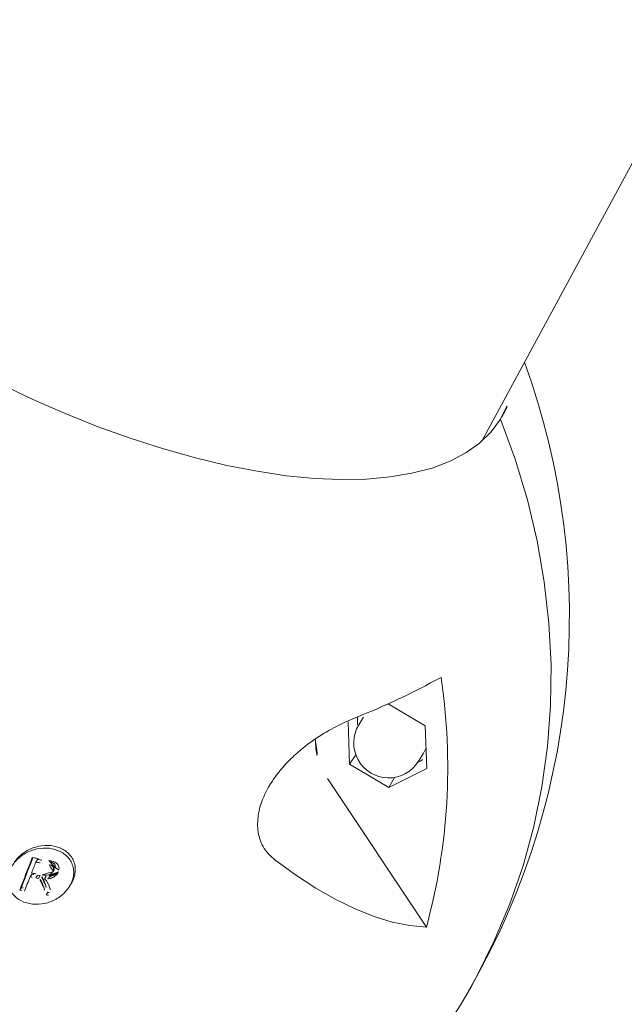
# Model space of a CAD drawing. Extents: x 5459245 to 5462690, y 5971016 to 5972523.
# Tile 116 of 198: x 5462453.514 to 5462453.595, y 5972212.2183 to 5972212.3503. Entities that reach past the tile are written whole.
import ezdxf

# ---------------------------------------------------------------- set-up
doc = ezdxf.new("R2010")
doc.units = 0
doc.layers.add('A_MAŁA ARCHITEKTURA', color=195, linetype='CONTINUOUS', lineweight=9)

# ---------------------------------------------------------------- blocks, each defined once
blk = doc.blocks.new('A$C43995eb0')
at = {"layer": 'A_MAŁA ARCHITEKTURA', "linetype": 'Continuous'}
for p, q in [((2293.32, 1160.2), (2305.05, 1181.08)), ((2286.09, 1171.44), (2281.1, 1168.68)), ((2290.69, 1168.08), (2286.09, 1171.44)), ((2285.71, 1170.03), (2284.48, 1170.12)), ((2281.1, 1168.68), (2280.72, 1162.89)), ((2290.69, 1168.08), (2289.13, 1168.14)), ((2290.29, 1161.98), (2290.69, 1168.08)), ((2285.3, 1159.22), (2290.29, 1161.98)), ((2290.29, 1161.98), (2288.77, 1162.14)), ((2283.79, 1160.77), (2285.02, 1160.68)), ((2243.63, 1158.06), (2179.42, 1159.51)), ((2321.94, 1136.01), (2321.52, 1136.04)), ((2321.22, 1133.14), (2320.8, 1133.17)), ((2322.58, 1132.57), (2322.69, 1132.98)), ((2322.69, 1132.98), (2323.14, 1133.57)), ((2323.97, 1133.77), (2324.39, 1133.74)), ((2322.16, 1132.6), (2322.58, 1132.57)), ((2322.46, 1131.85), (2322.55, 1131.49)), ((2322.46, 1131.85), (2322.89, 1131.82)), ((2322.89, 1131.82), (2322.97, 1131.46)), ((2320.68, 1130.54), (2321.11, 1130.51)), ((2322.55, 1131.49), (2322.97, 1131.46)), ((2322.78, 1130.76), (2323.2, 1130.73)), ((2325.03, 1130.34), (2325.45, 1130.31))]:
    blk.add_line(p, q, dxfattribs=at)
at = {"layer": 'A_MAŁA ARCHITEKTURA', "linetype": 'Continuous', "flags": 128}
for points in [[(2312.18, 1189.89), (2307.95, 1190.09), (2302.56, 1190.03), (2297.18, 1189.63), (2291.82, 1188.87), (2286.51, 1187.76), (2281.27, 1186.3), (2276.1, 1184.51), (2271.04, 1182.38), (2266.1, 1179.93), (2261.3, 1177.16), (2256.64, 1174.08), (2252.16, 1170.71), (2247.87, 1167.05), (2243.77, 1163.12), (2239.89, 1158.93)], [(2239.89, 1158.93), (2243.77, 1163.12), (2247.87, 1167.05), (2252.16, 1170.71), (2256.64, 1174.08), (2261.3, 1177.16), (2266.1, 1179.93), (2271.04, 1182.38), (2276.1, 1184.51), (2281.27, 1186.3), (2286.51, 1187.76), (2291.82, 1188.87), (2297.18, 1189.63), (2302.56, 1190.03), (2307.95, 1190.09), (2312.18, 1189.89)], [(2305.05, 1181.08), (2305.88, 1179), (2306.52, 1176.7), (2306.96, 1174.19), (2307.21, 1171.48), (2307.27, 1168.59), (2307.13, 1165.51), (2306.79, 1162.28), (2306.26, 1158.89)], [(2284.48, 1170.12), (2284.47, 1170.12), (2283.65, 1170.09)], [(2239.89, 1158.93), (2241.96, 1158.59), (2244.01, 1157.9), (2246.02, 1156.86), (2247.98, 1155.47), (2249.89, 1153.74), (2251.74, 1151.67), (2253.51, 1149.29), (2255.2, 1146.6), (2256.8, 1143.62), (2258.29, 1140.36), (2259.68, 1136.84), (2260.94, 1133.07), (2262.09, 1129.09), (2263.1, 1124.91), (2263.98, 1120.55), (2264.72, 1116.04), (2265.31, 1111.39), (2265.76, 1106.65), (2266.06, 1101.82), (2266.21, 1096.94)], [(2320.75, 1129.89), (2320.94, 1129.91), (2321.53, 1129.97), (2322.11, 1130.03), (2322.7, 1130.09), (2323.28, 1130.15), (2323.87, 1130.22), (2324.45, 1130.28), (2325.03, 1130.34)], [(2320.78, 1129.82), (2321.36, 1129.88), (2321.95, 1129.94), (2322.54, 1130), (2323.12, 1130.06), (2323.7, 1130.12), (2324.29, 1130.18), (2324.87, 1130.25), (2325.45, 1130.31)], [(2322.66, 1130.67), (2322.47, 1130.65), (2322.27, 1130.63), (2322.08, 1130.61), (2321.88, 1130.59), (2321.69, 1130.57), (2321.5, 1130.55), (2321.3, 1130.53), (2321.11, 1130.51)], [(2325.26, 1130.94), (2325, 1130.92), (2324.75, 1130.89), (2324.49, 1130.86), (2324.23, 1130.83), (2323.97, 1130.81), (2323.71, 1130.78), (2323.46, 1130.75), (2323.2, 1130.73)]]:
    blk.add_lwpolyline(points, dxfattribs=at)
at = {"layer": 'A_MAŁA ARCHITEKTURA', "linetype": 'Continuous'}
for centre, radius, start, end in [((2304.78, 1090.16), 100, 85.7556, 137.023), ((2304.78, 1090.16), 100, 34.0122, 85.7556), ((2321.87, 1101.04), 81.79, 101.865, 125.5347), ((2285.36, 1165.35), 4.69, 265.7556, 85.7556), ((2219.16, 1085.8), 98.66, 48.6156, 56.0002), ((2285.02, 1164.75), 9.46, 297.3429, 331.2629), ((2239.03, 1146.37), 12.59, 86.0569, 109.2112), ((2171.83, 1289.87), 217.54, 314.0713, 314.4374), ((2144.51, 1076.72), 188.31, 17.6378, 17.7851), ((2145.29, 1076.8), 187.94, 17.6377, 17.8935), ((2170.57, 1291.37), 219.93, 313.9513, 314.2282), ((2170.99, 1291.33), 219.93, 313.9513, 314.2282), ((2136.98, 1074.67), 191.89, 16.7015, 17.3664), ((2137.5, 1075.02), 191.41, 16.8607, 17.3368), ((2137.93, 1074.99), 191.41, 16.8607, 17.3368), ((2138.43, 1074.92), 192.48, 16.8359, 17.261), ((2137.6, 1074.86), 193.43, 16.7982, 17.0262), ((2138.02, 1074.82), 193.43, 16.7982, 17.0262), ((2137.16, 1074.33), 196.04, 16.6027, 16.7966), ((2137.58, 1074.29), 196.04, 16.6027, 16.7966)]:
    blk.add_arc(centre, radius, start, end, dxfattribs=at)
for points, knots in [([(2286.02, 1169.92), (2285.84, 1170.04), (2285.46, 1170.31), (2285.01, 1170.57), (2284.76, 1170.7)], [0, 0, 0, 0, 0.462177, 1, 1, 1, 1]), ([(2284.17, 1160.05), (2284.46, 1160.19), (2284.91, 1160.4), (2285.31, 1160.64), (2285.45, 1160.72)], [0, 0, 0, 0, 0.652932, 1, 1, 1, 1]), ([(2306.26, 1158.89), (2306.08, 1158.22), (2305.71, 1156.89), (2304.15, 1155.19), (2302.04, 1154.12), (2299.5, 1153.62), (2296.91, 1153.72), (2294.44, 1154.23), (2291.9, 1155.07), (2289.2, 1156.35), (2286.56, 1158.03), (2285.09, 1159.24), (2284.39, 1159.82)], [0, 0, 0, 0, 0.094019, 0.188841, 0.270931, 0.344624, 0.451218, 0.531644, 0.61223, 0.744947, 0.877933, 1, 1, 1, 1]), ([(2322.57, 1127.95), (2322.31, 1127.98), (2321.49, 1128.09), (2320.2, 1128.72), (2318.96, 1129.86), (2318.14, 1131.27), (2317.83, 1132.81), (2318.07, 1134.07), (2318.6, 1134.93), (2319.16, 1135.46), (2319.86, 1135.84), (2320.65, 1136.04), (2321.22, 1136.09), (2321.51, 1136.04), (2321.52, 1136.04)], [0, 0, 0, 0, 0.059331, 0.18452, 0.309654, 0.434604, 0.559261, 0.683714, 0.746188, 0.809031, 0.871625, 0.934498, 0.997499, 1, 1, 1, 1]), ([(2325.34, 1128.52), (2325.11, 1128.38), (2324.67, 1128.11), (2323.87, 1127.92), (2323.04, 1127.88), (2321.93, 1128.07), (2320.63, 1128.68), (2319.39, 1129.82), (2318.56, 1131.24), (2318.25, 1132.78), (2318.49, 1134.04), (2319.02, 1134.89), (2319.58, 1135.43), (2320.28, 1135.81), (2321.07, 1136.02), (2321.9, 1136.04), (2323.02, 1135.86), (2324.33, 1135.26), (2325.58, 1134.12), (2326.4, 1132.7), (2326.67, 1131.41), (2326.57, 1130.39), (2326.32, 1129.67), (2325.93, 1129.02), (2325.53, 1128.68), (2325.34, 1128.52)], [0, 0, 0, 0, 0.031344, 0.062532, 0.093803, 0.125143, 0.18746, 0.250059, 0.312384, 0.374662, 0.436777, 0.468112, 0.499312, 0.530623, 0.561946, 0.593296, 0.62481, 0.687375, 0.749906, 0.812436, 0.874735, 0.906014, 0.937359, 0.968627, 1, 1, 1, 1]), ([(2320.12, 1131.95), (2320.07, 1132.14), (2319.96, 1132.52), (2319.91, 1133.02), (2320.08, 1133.38), (2320.29, 1133.59), (2320.56, 1133.74), (2320.77, 1133.77), (2320.87, 1133.79)], [0, 0, 0, 0, 0.2506041, 0.4995087, 0.6243603, 0.7494713, 0.8745884, 1, 1, 1, 1]), ([(2320.66, 1133.17), (2320.6, 1133.16), (2320.47, 1133.14), (2320.32, 1133.04), (2320.2, 1132.91), (2320.12, 1132.7), (2320.12, 1132.4), (2320.18, 1132.17), (2320.22, 1132.06)], [0, 0, 0, 0, 0.125005, 0.249629, 0.374612, 0.499949, 0.749343, 1, 1, 1, 1]), ([(2321.08, 1133.13), (2321.02, 1133.12), (2320.9, 1133.1), (2320.74, 1133.01), (2320.62, 1132.88), (2320.54, 1132.66), (2320.54, 1132.37), (2320.61, 1132.14), (2320.64, 1132.03)], [0, 0, 0, 0, 0.125005, 0.249629, 0.374612, 0.499949, 0.749343, 1, 1, 1, 1]), ([(2320.87, 1133.79), (2320.96, 1133.79), (2321.15, 1133.8), (2321.44, 1133.74), (2321.7, 1133.63), (2322.02, 1133.41), (2322.34, 1133.06), (2322.5, 1132.73), (2322.58, 1132.57)], [0, 0, 0, 0, 0.124959, 0.250384, 0.375597, 0.500572, 0.749726, 1, 1, 1, 1]), ([(2320.88, 1133.79), (2320.92, 1133.78), (2321.06, 1133.76), (2321.28, 1133.66), (2321.6, 1133.45), (2321.91, 1133.09), (2322.07, 1132.76), (2322.16, 1132.6)], [0, 0, 0, 0, 0.075273, 0.229736, 0.383904, 0.691262, 1, 1, 1, 1]), ([(2322.24, 1132.03), (2322.2, 1132.17), (2322.11, 1132.43), (2321.93, 1132.75), (2321.72, 1132.95), (2321.52, 1133.07), (2321.3, 1133.14), (2321.15, 1133.14), (2321.08, 1133.13)], [0, 0, 0, 0, 0.2506086, 0.4978625, 0.6229763, 0.7489378, 0.87435, 1, 1, 1, 1]), ([(2323.21, 1133.03), (2323.04, 1132.87), (2322.77, 1132.61), (2322.49, 1132.21), (2322.47, 1131.96), (2322.46, 1131.85)], [0, 0, 0, 0, 0.5016404, 0.769801, 1, 1, 1, 1]), ([(2323.63, 1133), (2323.46, 1132.83), (2323.19, 1132.58), (2322.91, 1132.17), (2322.89, 1131.93), (2322.89, 1131.82)], [0, 0, 0, 0, 0.5016404, 0.769801, 1, 1, 1, 1])]:
    blk.add_open_spline(points, degree=3, knots=knots, dxfattribs=at)

msp = doc.modelspace()

# ---------------------------------------------------------------- block references
at = {"layer": 'A_MAŁA ARCHITEKTURA', "xscale": 0.001, "yscale": 0.001, "zscale": 0.001, "rotation": 242.9301705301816}
msp.add_blockref('A$C43995eb0', (5462453.5658, 5972214.81866), dxfattribs=at)

doc.saveas('drawing.dxf')
